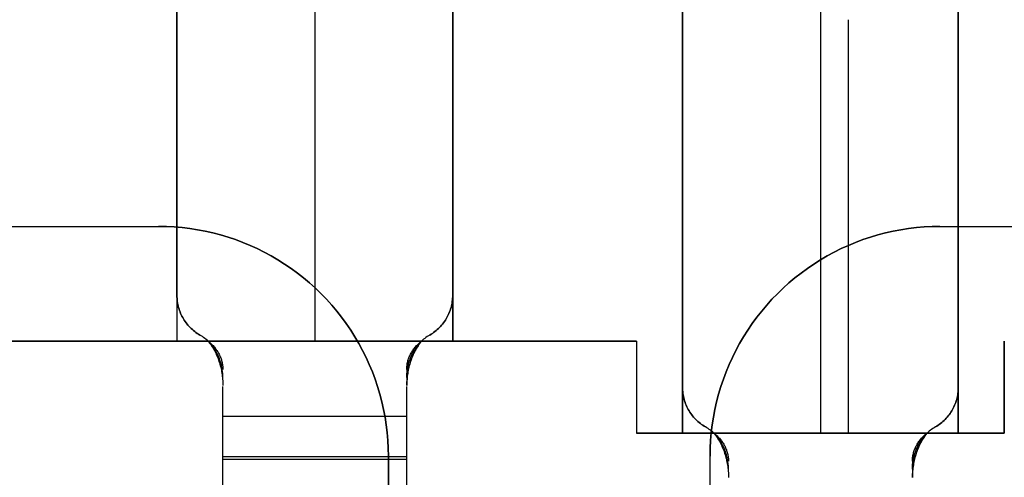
# Model space of a CAD drawing. Header units: millimetres. Extents: x -88 to 88, y -12 to 103.
# Tile 181 of 256: x -43.693 to -41.551, y 8.739 to 9.735. Entities that reach past the tile are written whole.
import ezdxf

# ---------------------------------------------------------------- set-up
doc = ezdxf.new("R2010")
doc.units = ezdxf.units.MM
doc.layers.add('Default', color=7, linetype='Continuous', true_color=0x000000)

msp = doc.modelspace()

# ---------------------------------------------------------------- linework, layer by layer
at = {"layer": 'Default', "color": 254, "true_color": 0xcad1ee}
for points in [[(-43.3512, 9.1352), (-43.3512, 11.2352)], [(-43.3512, 9.1352), (-43.3512, 11.2352)], [(-43.3512, 9.1352), (-43.3512, 11.2352)], [(-43.3512, 11.2352), (-43.3512, 9.0352)], [(-43.3512, 11.2352), (-43.3512, 9.0352)], [(-43.3512, 11.2352), (-43.3512, 9.0352)], [(-43.0512, 11.2352), (-43.0512, 9.0352)], [(-43.0512, 11.2352), (-43.0512, 9.0352)], [(-42.7512, 11.2352), (-42.7512, 9.1352)], [(-42.7512, 11.2352), (-42.7512, 9.1352)], [(-42.7512, 9.1352), (-42.7512, 11.2352)], [(-42.7512, 11.2352), (-42.7512, 9.0352)], [(-42.7512, 9.0352), (-42.7512, 11.2352)], [(-42.7512, 11.2352), (-42.7512, 9.0352)], [(-42.2512, 8.9352), (-42.2512, 11.0352)], [(-42.2512, 8.9352), (-42.2512, 11.0352)], [(-42.2512, 8.9352), (-42.2512, 11.0352)], [(-42.2512, 8.8352), (-42.2512, 11.0352)], [(-42.2512, 11.0352), (-42.2512, 8.8352)], [(-42.2512, 11.0352), (-42.2512, 8.8352)], [(-41.9512, 11.0352), (-41.9512, 8.8352)], [(-41.9512, 11.0352), (-41.9512, 8.8352)], [(-41.6512, 11.0352), (-41.6512, 8.9352)], [(-41.6512, 11.0352), (-41.6512, 8.9352)], [(-41.6512, 8.9352), (-41.6512, 11.0352)], [(-41.6512, 11.0352), (-41.6512, 8.8352)], [(-41.6512, 8.8352), (-41.6512, 11.0352)], [(-41.6512, 11.0352), (-41.6512, 8.8352)], [(-43.0512, 9.9352), (-43.0512, 9.0352)], [(-43.0512, 9.9352), (-43.0512, 9.0352)], [(-41.9512, 9.7352), (-41.9512, 8.8352)], [(-41.9512, 9.7352), (-41.9512, 8.8352)], [(-41.8912, 9.7352), (-41.8912, 8.8352)], [(-46.0912, 9.2852), (-43.3912, 9.2852)], [(-46.0912, 9.2852), (-43.3912, 9.2852)], [(-46.0912, 9.2852), (-43.3912, 9.2852)], [(-43.3912, 9.2852), (-43.3741, 9.2849), (-43.3571, 9.284), (-43.34, 9.2826), (-43.3231, 9.2805), (-43.3062, 9.2779), (-43.2894, 9.2747), (-43.2728, 9.271), (-43.2563, 9.2666), (-43.2399, 9.2618), (-43.2237, 9.2563), (-43.2078, 9.2503), (-43.192, 9.2438), (-43.1764, 9.2367), (-43.1611, 9.2291), (-43.1461, 9.221), (-43.1314, 9.2124), (-43.117, 9.2033), (-43.1028, 9.1937), (-43.0891, 9.1836), (-43.0756, 9.173), (-43.0626, 9.162), (-43.0499, 9.1506), (-43.0376, 9.1387), (-43.0258, 9.1265), (-43.0143, 9.1138), (-43.0033, 9.1007), (-42.9928, 9.0873), (-42.9827, 9.0735), (-42.9731, 9.0594), (-42.964, 9.045), (-42.9553, 9.0302), (-42.9472, 9.0152), (-42.9396, 8.9999), (-42.9326, 8.9844), (-42.926, 8.9686), (-42.92, 8.9526), (-42.9146, 8.9364), (-42.9097, 8.9201), (-42.9054, 8.9036), (-42.9016, 8.8869), (-42.8984, 8.8701), (-42.8958, 8.8533), (-42.8938, 8.8363), (-42.8923, 8.8193), (-42.8915, 8.8023), (-42.8912, 8.7852)], [(-43.3912, 9.2852), (-43.3741, 9.2849), (-43.3571, 9.284), (-43.34, 9.2826), (-43.3231, 9.2805), (-43.3062, 9.2779), (-43.2894, 9.2747), (-43.2728, 9.271), (-43.2563, 9.2666), (-43.2399, 9.2618), (-43.2237, 9.2563), (-43.2078, 9.2503), (-43.192, 9.2438), (-43.1764, 9.2367), (-43.1611, 9.2291), (-43.1461, 9.221), (-43.1314, 9.2124), (-43.117, 9.2033), (-43.1028, 9.1937), (-43.0891, 9.1836), (-43.0756, 9.173), (-43.0626, 9.162), (-43.0499, 9.1506), (-43.0376, 9.1387), (-43.0258, 9.1265), (-43.0143, 9.1138), (-43.0033, 9.1007), (-42.9928, 9.0873), (-42.9827, 9.0735), (-42.9731, 9.0594), (-42.964, 9.045), (-42.9553, 9.0302), (-42.9472, 9.0152), (-42.9396, 8.9999), (-42.9326, 8.9844), (-42.926, 8.9686), (-42.92, 8.9526), (-42.9146, 8.9364), (-42.9097, 8.9201), (-42.9054, 8.9036), (-42.9016, 8.8869), (-42.8984, 8.8701), (-42.8958, 8.8533), (-42.8938, 8.8363), (-42.8923, 8.8193), (-42.8915, 8.8023), (-42.8912, 8.7852)], [(-42.8912, 8.7852), (-42.8915, 8.8023), (-42.8923, 8.8193), (-42.8938, 8.8363), (-42.8958, 8.8533), (-42.8984, 8.8701), (-42.9016, 8.8869), (-42.9054, 8.9036), (-42.9097, 8.9201), (-42.9146, 8.9364), (-42.92, 8.9526), (-42.926, 8.9686), (-42.9326, 8.9844), (-42.9396, 8.9999), (-42.9472, 9.0152), (-42.9553, 9.0302), (-42.964, 9.045), (-42.9731, 9.0594), (-42.9827, 9.0735), (-42.9928, 9.0873), (-43.0033, 9.1007), (-43.0143, 9.1138), (-43.0258, 9.1265), (-43.0376, 9.1387), (-43.0499, 9.1506), (-43.0626, 9.162), (-43.0756, 9.173), (-43.0891, 9.1836), (-43.1028, 9.1937), (-43.117, 9.2033), (-43.1314, 9.2124), (-43.1461, 9.221), (-43.1611, 9.2291), (-43.1764, 9.2367), (-43.192, 9.2438), (-43.2078, 9.2503), (-43.2237, 9.2563), (-43.2399, 9.2618), (-43.2563, 9.2666), (-43.2728, 9.271), (-43.2894, 9.2747), (-43.3062, 9.2779), (-43.3231, 9.2805), (-43.34, 9.2826), (-43.3571, 9.284), (-43.3741, 9.2849), (-43.3912, 9.2852)], [(-42.1912, 8.7852), (-42.1909, 8.8023), (-42.19, 8.8193), (-42.1886, 8.8363), (-42.1865, 8.8533), (-42.1839, 8.8701), (-42.1807, 8.8869), (-42.177, 8.9036), (-42.1726, 8.9201), (-42.1677, 8.9364), (-42.1623, 8.9526), (-42.1563, 8.9686), (-42.1498, 8.9844), (-42.1427, 8.9999), (-42.1351, 9.0152), (-42.127, 9.0302), (-42.1184, 9.045), (-42.1093, 9.0594), (-42.0997, 9.0735), (-42.0896, 9.0873), (-42.079, 9.1007), (-42.068, 9.1138), (-42.0566, 9.1265), (-42.0447, 9.1387), (-42.0325, 9.1506), (-42.0198, 9.162), (-42.0067, 9.173), (-41.9933, 9.1836), (-41.9795, 9.1937), (-41.9654, 9.2033), (-41.951, 9.2124), (-41.9362, 9.221), (-41.9212, 9.2291), (-41.9059, 9.2367), (-41.8904, 9.2438), (-41.8746, 9.2503), (-41.8586, 9.2563), (-41.8424, 9.2618), (-41.8261, 9.2666), (-41.8096, 9.271), (-41.7929, 9.2747), (-41.7761, 9.2779), (-41.7593, 9.2805), (-41.7423, 9.2826), (-41.7253, 9.284), (-41.7082, 9.2849), (-41.6912, 9.2852)], [(-42.1912, 8.7852), (-42.1909, 8.8023), (-42.19, 8.8193), (-42.1886, 8.8363), (-42.1865, 8.8533), (-42.1839, 8.8701), (-42.1807, 8.8869), (-42.177, 8.9036), (-42.1726, 8.9201), (-42.1677, 8.9364), (-42.1623, 8.9526), (-42.1563, 8.9686), (-42.1498, 8.9844), (-42.1427, 8.9999), (-42.1351, 9.0152), (-42.127, 9.0302), (-42.1184, 9.045), (-42.1093, 9.0594), (-42.0997, 9.0735), (-42.0896, 9.0873), (-42.079, 9.1007), (-42.068, 9.1138), (-42.0566, 9.1265), (-42.0447, 9.1387), (-42.0325, 9.1506), (-42.0198, 9.162), (-42.0067, 9.173), (-41.9933, 9.1836), (-41.9795, 9.1937), (-41.9654, 9.2033), (-41.951, 9.2124), (-41.9362, 9.221), (-41.9212, 9.2291), (-41.9059, 9.2367), (-41.8904, 9.2438), (-41.8746, 9.2503), (-41.8586, 9.2563), (-41.8424, 9.2618), (-41.8261, 9.2666), (-41.8096, 9.271), (-41.7929, 9.2747), (-41.7761, 9.2779), (-41.7593, 9.2805), (-41.7423, 9.2826), (-41.7253, 9.284), (-41.7082, 9.2849), (-41.6912, 9.2852)], [(-41.6912, 9.2852), (-41.7082, 9.2849), (-41.7253, 9.284), (-41.7423, 9.2826), (-41.7593, 9.2805), (-41.7761, 9.2779), (-41.7929, 9.2747), (-41.8096, 9.271), (-41.8261, 9.2666), (-41.8424, 9.2618), (-41.8586, 9.2563), (-41.8746, 9.2503), (-41.8904, 9.2438), (-41.9059, 9.2367), (-41.9212, 9.2291), (-41.9362, 9.221), (-41.951, 9.2124), (-41.9654, 9.2033), (-41.9795, 9.1937), (-41.9933, 9.1836), (-42.0067, 9.173), (-42.0198, 9.162), (-42.0325, 9.1506), (-42.0447, 9.1387), (-42.0566, 9.1265), (-42.068, 9.1138), (-42.079, 9.1007), (-42.0896, 9.0873), (-42.0997, 9.0735), (-42.1093, 9.0594), (-42.1184, 9.045), (-42.127, 9.0302), (-42.1351, 9.0152), (-42.1427, 8.9999), (-42.1498, 8.9844), (-42.1563, 8.9686), (-42.1623, 8.9526), (-42.1677, 8.9364), (-42.1726, 8.9201), (-42.177, 8.9036), (-42.1807, 8.8869), (-42.1839, 8.8701), (-42.1865, 8.8533), (-42.1886, 8.8363), (-42.19, 8.8193), (-42.1909, 8.8023), (-42.1912, 8.7852)], [(-41.6912, 9.2852), (-38.9912, 9.2852)], [(-41.6912, 9.2852), (-38.9912, 9.2852)], [(-41.6912, 9.2852), (-38.9912, 9.2852)], [(-43.3012, 9.0486), (-43.3041, 9.0503), (-43.3069, 9.0522), (-43.3097, 9.0541), (-43.3124, 9.0561), (-43.315, 9.0582), (-43.3176, 9.0604), (-43.3201, 9.0627), (-43.3225, 9.0651), (-43.3248, 9.0675), (-43.3271, 9.0701), (-43.3292, 9.0726), (-43.3313, 9.0753), (-43.3333, 9.0781), (-43.3351, 9.0809), (-43.3369, 9.0837), (-43.3386, 9.0867), (-43.3402, 9.0896), (-43.3417, 9.0927), (-43.3431, 9.0958), (-43.3444, 9.0989), (-43.3455, 9.102), (-43.3466, 9.1053), (-43.3475, 9.1085), (-43.3484, 9.1118), (-43.3491, 9.1151), (-43.3498, 9.1184), (-43.3503, 9.1217), (-43.3507, 9.1251), (-43.3509, 9.1284), (-43.3511, 9.1318), (-43.3512, 9.1352)], [(-43.3012, 9.0486), (-43.3041, 9.0503), (-43.3069, 9.0522), (-43.3097, 9.0541), (-43.3124, 9.0561), (-43.315, 9.0582), (-43.3176, 9.0604), (-43.3201, 9.0627), (-43.3225, 9.0651), (-43.3248, 9.0675), (-43.3271, 9.0701), (-43.3292, 9.0726), (-43.3313, 9.0753), (-43.3333, 9.0781), (-43.3351, 9.0809), (-43.3369, 9.0837), (-43.3386, 9.0867), (-43.3402, 9.0896), (-43.3417, 9.0927), (-43.3431, 9.0958), (-43.3444, 9.0989), (-43.3455, 9.102), (-43.3466, 9.1053), (-43.3475, 9.1085), (-43.3484, 9.1118), (-43.3491, 9.1151), (-43.3498, 9.1184), (-43.3503, 9.1217), (-43.3507, 9.1251), (-43.3509, 9.1284), (-43.3511, 9.1318), (-43.3512, 9.1352)], [(-43.3512, 9.1352), (-43.3511, 9.1318), (-43.3509, 9.1284), (-43.3507, 9.1251), (-43.3503, 9.1217), (-43.3498, 9.1184), (-43.3491, 9.1151), (-43.3484, 9.1118), (-43.3475, 9.1085), (-43.3466, 9.1053), (-43.3455, 9.102), (-43.3444, 9.0989), (-43.3431, 9.0958), (-43.3417, 9.0927), (-43.3402, 9.0896), (-43.3386, 9.0867), (-43.3369, 9.0837), (-43.3351, 9.0809), (-43.3333, 9.0781), (-43.3313, 9.0753), (-43.3292, 9.0726), (-43.3271, 9.0701), (-43.3248, 9.0675), (-43.3225, 9.0651), (-43.3201, 9.0627), (-43.3176, 9.0604), (-43.315, 9.0582), (-43.3124, 9.0561), (-43.3097, 9.0541), (-43.3069, 9.0522), (-43.3041, 9.0503), (-43.3012, 9.0486)], [(-42.7512, 9.1352), (-42.7512, 9.1318), (-42.7514, 9.1284), (-42.7517, 9.1251), (-42.7521, 9.1217), (-42.7526, 9.1184), (-42.7532, 9.1151), (-42.754, 9.1118), (-42.7548, 9.1085), (-42.7558, 9.1053), (-42.7568, 9.102), (-42.758, 9.0989), (-42.7593, 9.0958), (-42.7607, 9.0927), (-42.7622, 9.0896), (-42.7637, 9.0867), (-42.7654, 9.0837), (-42.7672, 9.0809), (-42.7691, 9.0781), (-42.7711, 9.0753), (-42.7731, 9.0726), (-42.7753, 9.0701), (-42.7775, 9.0675), (-42.7799, 9.0651), (-42.7823, 9.0627), (-42.7848, 9.0604), (-42.7873, 9.0582), (-42.79, 9.0561), (-42.7927, 9.0541), (-42.7954, 9.0522), (-42.7983, 9.0503), (-42.8012, 9.0486)], [(-42.7512, 9.1352), (-42.7512, 9.1318), (-42.7514, 9.1284), (-42.7517, 9.1251), (-42.7521, 9.1217), (-42.7526, 9.1184), (-42.7532, 9.1151), (-42.754, 9.1118), (-42.7548, 9.1085), (-42.7558, 9.1053), (-42.7568, 9.102), (-42.758, 9.0989), (-42.7593, 9.0958), (-42.7607, 9.0927), (-42.7622, 9.0896), (-42.7637, 9.0867), (-42.7654, 9.0837), (-42.7672, 9.0809), (-42.7691, 9.0781), (-42.7711, 9.0753), (-42.7731, 9.0726), (-42.7753, 9.0701), (-42.7775, 9.0675), (-42.7799, 9.0651), (-42.7823, 9.0627), (-42.7848, 9.0604), (-42.7873, 9.0582), (-42.79, 9.0561), (-42.7927, 9.0541), (-42.7954, 9.0522), (-42.7983, 9.0503), (-42.8012, 9.0486)], [(-42.8012, 9.0486), (-42.7983, 9.0503), (-42.7954, 9.0522), (-42.7927, 9.0541), (-42.79, 9.0561), (-42.7873, 9.0582), (-42.7848, 9.0604), (-42.7823, 9.0627), (-42.7799, 9.0651), (-42.7775, 9.0675), (-42.7753, 9.0701), (-42.7731, 9.0726), (-42.7711, 9.0753), (-42.7691, 9.0781), (-42.7672, 9.0809), (-42.7654, 9.0837), (-42.7637, 9.0867), (-42.7622, 9.0896), (-42.7607, 9.0927), (-42.7593, 9.0958), (-42.758, 9.0989), (-42.7568, 9.102), (-42.7558, 9.1053), (-42.7548, 9.1085), (-42.754, 9.1118), (-42.7532, 9.1151), (-42.7526, 9.1184), (-42.7521, 9.1217), (-42.7517, 9.1251), (-42.7514, 9.1284), (-42.7512, 9.1318), (-42.7512, 9.1352)], [(-43.2831, 9.0352), (-43.2854, 9.0373), (-43.2879, 9.0394), (-43.2904, 9.0414), (-43.293, 9.0433), (-43.2957, 9.0452), (-43.2984, 9.0469), (-43.3012, 9.0486)], [(-43.2831, 9.0352), (-43.2854, 9.0373), (-43.2879, 9.0394), (-43.2904, 9.0414), (-43.293, 9.0433), (-43.2957, 9.0452), (-43.2984, 9.0469), (-43.3012, 9.0486)], [(-43.2831, 9.0352), (-43.2854, 9.0373), (-43.2879, 9.0394), (-43.2904, 9.0414), (-43.293, 9.0433), (-43.2957, 9.0452), (-43.2984, 9.0469), (-43.3012, 9.0486)], [(-42.8012, 9.0486), (-42.8039, 9.0469), (-42.8067, 9.0452), (-42.8093, 9.0433), (-42.8119, 9.0414), (-42.8144, 9.0394), (-42.8169, 9.0373), (-42.8193, 9.0352)], [(-42.8012, 9.0486), (-42.8039, 9.0469), (-42.8067, 9.0452), (-42.8093, 9.0433), (-42.8119, 9.0414), (-42.8144, 9.0394), (-42.8169, 9.0373), (-42.8193, 9.0352)], [(-42.8012, 9.0486), (-42.8039, 9.0469), (-42.8067, 9.0452), (-42.8093, 9.0433), (-42.8119, 9.0414), (-42.8144, 9.0394), (-42.8169, 9.0373), (-42.8193, 9.0352)], [(-43.7512, 9.0352), (-42.3512, 9.0352)], [(-43.7512, 9.0352), (-42.3512, 9.0352)], [(-43.3512, 9.0352), (-43.7512, 9.0352)], [(-43.3512, 9.0352), (-42.7512, 9.0352)], [(-42.7512, 9.0352), (-43.3512, 9.0352)], [(-42.8193, 9.0352), (-43.2831, 9.0352)], [(-42.8193, 9.0352), (-43.2831, 9.0352)], [(-42.3512, 9.0352), (-42.7512, 9.0352)], [(-42.3512, 9.0352), (-42.3512, 8.8352)], [(-42.3512, 9.0352), (-42.3512, 8.8352)], [(-42.3512, 9.0352), (-42.3512, 8.8352)], [(-41.5512, 8.8352), (-41.5512, 9.0352)], [(-41.5512, 8.8352), (-41.5512, 9.0352)], [(-41.5512, 9.0352), (-41.5512, 8.8352)], [(-43.2512, 8.4246), (-43.2512, 8.9363)], [(-42.8512, 8.4246), (-42.8512, 8.9363)], [(-42.2012, 8.8486), (-42.2041, 8.8503), (-42.2069, 8.8522), (-42.2097, 8.8541), (-42.2124, 8.8561), (-42.215, 8.8582), (-42.2176, 8.8604), (-42.2201, 8.8627), (-42.2225, 8.8651), (-42.2248, 8.8675), (-42.2271, 8.8701), (-42.2292, 8.8726), (-42.2313, 8.8753), (-42.2333, 8.8781), (-42.2351, 8.8809), (-42.2369, 8.8837), (-42.2386, 8.8867), (-42.2402, 8.8896), (-42.2417, 8.8927), (-42.2431, 8.8958), (-42.2444, 8.8989), (-42.2455, 8.902), (-42.2466, 8.9053), (-42.2475, 8.9085), (-42.2484, 8.9118), (-42.2491, 8.9151), (-42.2498, 8.9184), (-42.2503, 8.9217), (-42.2507, 8.9251), (-42.2509, 8.9284), (-42.2511, 8.9318), (-42.2512, 8.9352)], [(-42.2012, 8.8486), (-42.2041, 8.8503), (-42.2069, 8.8522), (-42.2097, 8.8541), (-42.2124, 8.8561), (-42.215, 8.8582), (-42.2176, 8.8604), (-42.2201, 8.8627), (-42.2225, 8.8651), (-42.2248, 8.8675), (-42.2271, 8.8701), (-42.2292, 8.8726), (-42.2313, 8.8753), (-42.2333, 8.8781), (-42.2351, 8.8809), (-42.2369, 8.8837), (-42.2386, 8.8867), (-42.2402, 8.8896), (-42.2417, 8.8927), (-42.2431, 8.8958), (-42.2444, 8.8989), (-42.2455, 8.902), (-42.2466, 8.9053), (-42.2475, 8.9085), (-42.2484, 8.9118), (-42.2491, 8.9151), (-42.2498, 8.9184), (-42.2503, 8.9217), (-42.2507, 8.9251), (-42.2509, 8.9284), (-42.2511, 8.9318), (-42.2512, 8.9352)], [(-42.2512, 8.9352), (-42.2511, 8.9318), (-42.2509, 8.9284), (-42.2507, 8.9251), (-42.2503, 8.9217), (-42.2498, 8.9184), (-42.2491, 8.9151), (-42.2484, 8.9118), (-42.2475, 8.9085), (-42.2466, 8.9053), (-42.2455, 8.902), (-42.2444, 8.8989), (-42.2431, 8.8958), (-42.2417, 8.8927), (-42.2402, 8.8896), (-42.2386, 8.8867), (-42.2369, 8.8837), (-42.2351, 8.8809), (-42.2333, 8.8781), (-42.2313, 8.8753), (-42.2292, 8.8726), (-42.2271, 8.8701), (-42.2248, 8.8675), (-42.2225, 8.8651), (-42.2201, 8.8627), (-42.2176, 8.8604), (-42.215, 8.8582), (-42.2124, 8.8561), (-42.2097, 8.8541), (-42.2069, 8.8522), (-42.2041, 8.8503), (-42.2012, 8.8486)], [(-41.6512, 8.9352), (-41.6512, 8.9318), (-41.6514, 8.9284), (-41.6517, 8.9251), (-41.6521, 8.9217), (-41.6526, 8.9184), (-41.6532, 8.9151), (-41.654, 8.9118), (-41.6548, 8.9085), (-41.6558, 8.9053), (-41.6568, 8.902), (-41.658, 8.8989), (-41.6593, 8.8958), (-41.6607, 8.8927), (-41.6622, 8.8896), (-41.6637, 8.8867), (-41.6654, 8.8837), (-41.6672, 8.8809), (-41.6691, 8.8781), (-41.6711, 8.8753), (-41.6731, 8.8726), (-41.6753, 8.8701), (-41.6775, 8.8675), (-41.6799, 8.8651), (-41.6823, 8.8627), (-41.6848, 8.8604), (-41.6873, 8.8582), (-41.69, 8.8561), (-41.6927, 8.8541), (-41.6954, 8.8522), (-41.6983, 8.8503), (-41.7012, 8.8486)], [(-41.6512, 8.9352), (-41.6512, 8.9318), (-41.6514, 8.9284), (-41.6517, 8.9251), (-41.6521, 8.9217), (-41.6526, 8.9184), (-41.6532, 8.9151), (-41.654, 8.9118), (-41.6548, 8.9085), (-41.6558, 8.9053), (-41.6568, 8.902), (-41.658, 8.8989), (-41.6593, 8.8958), (-41.6607, 8.8927), (-41.6622, 8.8896), (-41.6637, 8.8867), (-41.6654, 8.8837), (-41.6672, 8.8809), (-41.6691, 8.8781), (-41.6711, 8.8753), (-41.6731, 8.8726), (-41.6753, 8.8701), (-41.6775, 8.8675), (-41.6799, 8.8651), (-41.6823, 8.8627), (-41.6848, 8.8604), (-41.6873, 8.8582), (-41.69, 8.8561), (-41.6927, 8.8541), (-41.6954, 8.8522), (-41.6983, 8.8503), (-41.7012, 8.8486)], [(-41.7012, 8.8486), (-41.6983, 8.8503), (-41.6954, 8.8522), (-41.6927, 8.8541), (-41.69, 8.8561), (-41.6873, 8.8582), (-41.6848, 8.8604), (-41.6823, 8.8627), (-41.6799, 8.8651), (-41.6775, 8.8675), (-41.6753, 8.8701), (-41.6731, 8.8726), (-41.6711, 8.8753), (-41.6691, 8.8781), (-41.6672, 8.8809), (-41.6654, 8.8837), (-41.6637, 8.8867), (-41.6622, 8.8896), (-41.6607, 8.8927), (-41.6593, 8.8958), (-41.658, 8.8989), (-41.6568, 8.902), (-41.6558, 8.9053), (-41.6548, 8.9085), (-41.654, 8.9118), (-41.6532, 8.9151), (-41.6526, 8.9184), (-41.6521, 8.9217), (-41.6517, 8.9251), (-41.6514, 8.9284), (-41.6512, 8.9318), (-41.6512, 8.9352)], [(-43.2512, 8.8719), (-42.8512, 8.8719)], [(-42.1831, 8.8352), (-42.1854, 8.8373), (-42.1879, 8.8394), (-42.1904, 8.8414), (-42.193, 8.8433), (-42.1957, 8.8452), (-42.1984, 8.8469), (-42.2012, 8.8486)], [(-42.1831, 8.8352), (-42.1854, 8.8373), (-42.1879, 8.8394), (-42.1904, 8.8414), (-42.193, 8.8433), (-42.1957, 8.8452), (-42.1984, 8.8469), (-42.2012, 8.8486)], [(-42.1831, 8.8352), (-42.1854, 8.8373), (-42.1879, 8.8394), (-42.1904, 8.8414), (-42.193, 8.8433), (-42.1957, 8.8452), (-42.1984, 8.8469), (-42.2012, 8.8486)], [(-41.7012, 8.8486), (-41.7039, 8.8469), (-41.7067, 8.8452), (-41.7093, 8.8433), (-41.7119, 8.8414), (-41.7144, 8.8394), (-41.7169, 8.8373), (-41.7193, 8.8352)], [(-41.7012, 8.8486), (-41.7039, 8.8469), (-41.7067, 8.8452), (-41.7093, 8.8433), (-41.7119, 8.8414), (-41.7144, 8.8394), (-41.7169, 8.8373), (-41.7193, 8.8352)], [(-41.7012, 8.8486), (-41.7039, 8.8469), (-41.7067, 8.8452), (-41.7093, 8.8433), (-41.7119, 8.8414), (-41.7144, 8.8394), (-41.7169, 8.8373), (-41.7193, 8.8352)], [(-42.3512, 8.8352), (-41.5512, 8.8352)], [(-42.3512, 8.8352), (-41.5512, 8.8352)], [(-42.2512, 8.8352), (-42.3512, 8.8352)], [(-42.2512, 8.8352), (-41.6512, 8.8352)], [(-41.6512, 8.8352), (-42.2512, 8.8352)], [(-41.7193, 8.8352), (-42.1831, 8.8352)], [(-41.7193, 8.8352), (-42.1831, 8.8352)], [(-41.5512, 8.8352), (-41.6512, 8.8352)], [(-42.8512, 8.7834), (-43.2512, 8.7834)], [(-42.8912, 8.7852), (-42.8912, 7.2852)], [(-42.8912, 8.7852), (-42.8912, 7.2852)], [(-42.8912, 7.2852), (-42.8912, 8.7852)], [(-42.1912, 7.2852), (-42.1912, 8.7852)], [(-42.1912, 7.2852), (-42.1912, 8.7852)], [(-42.1912, 7.2852), (-42.1912, 8.7852)], [(-43.2512, 8.7787), (-42.8512, 8.7787)]]:
    msp.add_lwpolyline(points, dxfattribs=at)
at = {"layer": 'Default', "color": 254, "true_color": 0xcad1ee, "extrusion": (1, 0, 0)}
for points in [[(9.2852, -3.27), (9.2852, -3.07)], [(9.2852, -3.27), (9.2852, -3.07)], [(9.2852, -3.07), (9.2852, -3.27)], [(9.1352, -4.485), (9.1352, -4.685)], [(9.1352, -4.485), (9.1352, -4.685)], [(9.1352, -4.685), (9.1352, -4.485)], [(9.0486, -4.685), (9.0486, -4.485)], [(9.0486, -4.485), (9.0486, -4.685)], [(9.0352, -4.685), (9.0352, -4.485)], [(9.0352, -4.685), (9.0352, -4.485)], [(8.8719, -4.7254), (8.8827, -4.7199), (8.8937, -4.7148), (8.9049, -4.7101), (8.9162, -4.7058), (8.9277, -4.7019), (8.9393, -4.6984), (8.9511, -4.6952), (8.9629, -4.6925), (8.9748, -4.6902), (8.9868, -4.6884), (8.9988, -4.6869), (9.0109, -4.6858), (9.0231, -4.6852), (9.0352, -4.685)], [(8.7787, -4.5484), (8.7957, -4.5398), (8.813, -4.5318), (8.8306, -4.5244), (8.8484, -4.5177), (8.8664, -4.5115), (8.8846, -4.506), (8.9031, -4.5011), (8.9216, -4.4968), (8.9404, -4.4932), (8.9592, -4.4903), (8.9781, -4.488), (8.9971, -4.4863), (9.0161, -4.4853), (9.0352, -4.485)], [(9.0352, -4.27), (9.0352, -4.485)], [(9.0352, -4.685), (9.0352, -4.9)], [(9.0352, -4.685), (9.0352, -4.485)], [(9.0352, -4.485), (9.0352, -4.685)], [(9.0352, -4.9), (9.0352, -4.27)], [(8.9389, -4.4935), (8.9739, -4.6904)], [(8.9739, -4.6904), (8.9389, -4.4935)], [(8.9352, -4.9), (8.9352, -4.27)], [(8.9352, -4.685), (8.9352, -4.485)], [(8.9352, -4.685), (8.9352, -4.485)], [(8.9352, -4.685), (8.9352, -4.485)], [(8.9352, -4.9), (8.9352, -4.27)], [(8.8719, -4.7254), (8.6949, -4.8186)], [(8.6949, -4.8186), (8.8719, -4.7254)], [(8.6949, -4.8186), (8.8719, -4.7254)], [(8.8486, -4.685), (8.8486, -4.485)], [(8.8486, -4.485), (8.8486, -4.685)], [(8.8352, -4.9), (8.8352, -4.27)], [(8.8352, -4.685), (8.8352, -4.485)], [(8.8352, -4.685), (8.8352, -4.485)], [(8.6719, -4.7254), (8.6827, -4.7199), (8.6937, -4.7148), (8.7049, -4.7101), (8.7162, -4.7058), (8.7277, -4.7019), (8.7393, -4.6984), (8.7511, -4.6952), (8.7629, -4.6925), (8.7748, -4.6902), (8.7868, -4.6884), (8.7988, -4.6869), (8.8109, -4.6858), (8.8231, -4.6852), (8.8352, -4.685)], [(8.5787, -4.5484), (8.5957, -4.5398), (8.613, -4.5318), (8.6306, -4.5244), (8.6484, -4.5177), (8.6664, -4.5115), (8.6846, -4.506), (8.7031, -4.5011), (8.7216, -4.4968), (8.7404, -4.4932), (8.7592, -4.4903), (8.7781, -4.488), (8.7971, -4.4863), (8.8161, -4.4853), (8.8352, -4.485)], [(8.8352, -4.27), (8.8352, -4.485)], [(8.8352, -4.685), (8.8352, -4.9)], [(8.8352, -4.685), (8.8352, -4.485)], [(8.8352, -4.485), (8.8352, -4.685)], [(8.8352, -4.9), (8.8352, -4.27)], [(8.7852, -3.07), (8.7852, -3.27)], [(8.7852, -3.07), (8.7852, -3.27)], [(8.7852, -3.27), (8.7852, -3.07)], [(8.6017, -4.6416), (8.7787, -4.5484)], [(8.6017, -4.6416), (8.7787, -4.5484)], [(8.7787, -4.5484), (8.6017, -4.6416)], [(8.7389, -4.4935), (8.7739, -4.6904)], [(8.7739, -4.6904), (8.7389, -4.4935)]]:
    msp.add_lwpolyline(points, dxfattribs=at)
at = {"layer": 'Default', "color": 254, "true_color": 0xcad1ee, "extrusion": (1, -6.79515e-06, 8.48308e-05)}
for points in [[(8.9909, -4.4832), (9.0069, -4.6823)], [(8.7909, -4.4833), (8.8069, -4.6823)]]:
    msp.add_lwpolyline(points, dxfattribs=at)
at = {"layer": 'Default', "color": 254, "true_color": 0xcad1ee, "extrusion": (1, 6.79515e-06, -8.48308e-05)}
for points in [[(8.9915, -4.4901), (9.0075, -4.6898)], [(8.7915, -4.49), (8.8075, -4.6897)]]:
    msp.add_lwpolyline(points, dxfattribs=at)
at = {"layer": 'Default', "color": 254, "true_color": 0xcad1ee, "extrusion": (1, 2.48291e-13, -9.27567e-13)}
msp.add_lwpolyline([(8.9739, -4.6904), (8.9621, -4.6927), (8.9504, -4.6954), (8.9387, -4.6985), (8.9272, -4.702), (8.9158, -4.7059), (8.9046, -4.7102), (8.8935, -4.7149), (8.8826, -4.72), (8.8719, -4.7254)], dxfattribs=at)
at = {"layer": 'Default', "color": 254, "true_color": 0xcad1ee, "extrusion": (1, -3.72853e-13, 4.78371e-13)}
msp.add_lwpolyline([(8.8719, -4.7254), (8.8826, -4.72), (8.8935, -4.7149), (8.9046, -4.7102), (8.9158, -4.7059), (8.9272, -4.702), (8.9387, -4.6985), (8.9504, -4.6954), (8.9621, -4.6927), (8.9739, -4.6904)], dxfattribs=at)
at = {"layer": 'Default', "color": 254, "true_color": 0xcad1ee, "extrusion": (1, 5.53604e-13, -1.48583e-12)}
msp.add_lwpolyline([(8.9389, -4.4935), (8.9204, -4.4971), (8.902, -4.5014), (8.8837, -4.5062), (8.8656, -4.5118), (8.8478, -4.5179), (8.8301, -4.5246), (8.8127, -4.532), (8.7955, -4.5399), (8.7787, -4.5484)], dxfattribs=at)
at = {"layer": 'Default', "color": 254, "true_color": 0xcad1ee, "extrusion": (1, -2.37448e-13, 5.6342e-13)}
msp.add_lwpolyline([(8.9389, -4.4935), (8.9204, -4.4971), (8.902, -4.5014), (8.8837, -4.5062), (8.8656, -4.5118), (8.8478, -4.5179), (8.8301, -4.5246), (8.8127, -4.532), (8.7955, -4.5399), (8.7787, -4.5484)], dxfattribs=at)
at = {"layer": 'Default', "color": 254, "true_color": 0xcad1ee, "extrusion": (1, -5.59875e-13, 1.02402e-12)}
msp.add_lwpolyline([(8.7739, -4.6904), (8.7621, -4.6927), (8.7504, -4.6954), (8.7387, -4.6985), (8.7272, -4.702), (8.7158, -4.7059), (8.7046, -4.7102), (8.6935, -4.7149), (8.6826, -4.72), (8.6719, -4.7254)], dxfattribs=at)
at = {"layer": 'Default', "color": 254, "true_color": 0xcad1ee, "extrusion": (1, -5.58864e-13, 1.63054e-12)}
msp.add_lwpolyline([(8.6719, -4.7254), (8.6826, -4.72), (8.6935, -4.7149), (8.7046, -4.7102), (8.7158, -4.7059), (8.7272, -4.702), (8.7387, -4.6985), (8.7504, -4.6954), (8.7621, -4.6927), (8.7739, -4.6904)], dxfattribs=at)
at = {"layer": 'Default', "color": 254, "true_color": 0xcad1ee, "extrusion": (1, -9.09454e-13, 2.52406e-12)}
msp.add_lwpolyline([(8.7389, -4.4935), (8.7204, -4.4971), (8.702, -4.5014), (8.6837, -4.5062), (8.6656, -4.5118), (8.6478, -4.5179), (8.6301, -4.5246), (8.6127, -4.532), (8.5955, -4.5399), (8.5787, -4.5484)], dxfattribs=at)
at = {"layer": 'Default', "color": 254, "true_color": 0xcad1ee}
for points in [[(-43.2831, 9.0352, -4.685), (-43.2812, 9.0337, -4.685), (-43.2794, 9.0321, -4.685), (-43.2776, 9.0306, -4.685), (-43.2759, 9.0289, -4.685), (-43.2742, 9.0273, -4.685), (-43.2726, 9.0256, -4.6851), (-43.2711, 9.0239, -4.6851), (-43.2695, 9.0221, -4.6851), (-43.2681, 9.0204, -4.6852), (-43.2667, 9.0186, -4.6853), (-43.2654, 9.0167, -4.6853), (-43.2641, 9.0149, -4.6854), (-43.2629, 9.013, -4.6855), (-43.2617, 9.0111, -4.6856), (-43.2606, 9.0091, -4.6858), (-43.2595, 9.0072, -4.6859), (-43.2585, 9.0052, -4.6861), (-43.2576, 9.0032, -4.6863), (-43.2567, 9.0012, -4.6865), (-43.2559, 8.9992, -4.6867), (-43.2552, 8.9971, -4.6869), (-43.2545, 8.995, -4.6872), (-43.2539, 8.993, -4.6874), (-43.2533, 8.9909, -4.6877), (-43.2528, 8.9888, -4.688), (-43.2524, 8.9867, -4.6883), (-43.252, 8.9846, -4.6886), (-43.2517, 8.9824, -4.689), (-43.2515, 8.9803, -4.6893), (-43.2513, 8.9782, -4.6897), (-43.2512, 8.976, -4.69), (-43.2512, 8.9739, -4.6904)], [(-43.2831, 9.0352, -4.485), (-43.2812, 9.0328, -4.485), (-43.2794, 9.0304, -4.485), (-43.2776, 9.0279, -4.4851), (-43.2759, 9.0254, -4.4851), (-43.2742, 9.0228, -4.4852), (-43.2726, 9.0202, -4.4852), (-43.2711, 9.0175, -4.4853), (-43.2696, 9.0147, -4.4854), (-43.2681, 9.0119, -4.4855), (-43.2667, 9.0091, -4.4857), (-43.2654, 9.0062, -4.4858), (-43.2641, 9.0033, -4.486), (-43.2629, 9.0003, -4.4862), (-43.2617, 8.9973, -4.4864), (-43.2606, 8.9943, -4.4866), (-43.2596, 8.9912, -4.4868), (-43.2586, 8.9881, -4.4871), (-43.2576, 8.985, -4.4874), (-43.2568, 8.9818, -4.4877), (-43.2559, 8.9786, -4.488), (-43.2552, 8.9754, -4.4883), (-43.2545, 8.9722, -4.4887), (-43.2539, 8.9689, -4.4891), (-43.2533, 8.9656, -4.4895), (-43.2528, 8.9623, -4.4899), (-43.2524, 8.959, -4.4903), (-43.252, 8.9557, -4.4908), (-43.2517, 8.9524, -4.4913), (-43.2515, 8.949, -4.4918), (-43.2513, 8.9457, -4.4923), (-43.2512, 8.9423, -4.4929), (-43.2512, 8.9389, -4.4935)], [(-43.2512, 8.9564, -4.5919), (-43.2512, 8.9592, -4.5915), (-43.2513, 8.9619, -4.591), (-43.2515, 8.9647, -4.5906), (-43.2517, 8.9674, -4.5901), (-43.252, 8.9701, -4.5897), (-43.2524, 8.9729, -4.5894), (-43.2528, 8.9756, -4.589), (-43.2533, 8.9783, -4.5887), (-43.2539, 8.981, -4.5883), (-43.2545, 8.9836, -4.588), (-43.2552, 8.9863, -4.5877), (-43.2559, 8.9889, -4.5875), (-43.2568, 8.9915, -4.5872), (-43.2576, 8.9941, -4.5869), (-43.2586, 8.9967, -4.5867), (-43.2595, 8.9992, -4.5865), (-43.2606, 9.0017, -4.5863), (-43.2617, 9.0042, -4.5861), (-43.2629, 9.0067, -4.586), (-43.2641, 9.0091, -4.5858), (-43.2654, 9.0115, -4.5857), (-43.2667, 9.0138, -4.5856), (-43.2681, 9.0162, -4.5854), (-43.2696, 9.0184, -4.5854), (-43.2711, 9.0207, -4.5853), (-43.2726, 9.0229, -4.5852), (-43.2742, 9.0251, -4.5851), (-43.2759, 9.0272, -4.5851), (-43.2776, 9.0293, -4.585), (-43.2794, 9.0313, -4.585), (-43.2812, 9.0333, -4.585), (-43.2831, 9.0352, -4.585)], [(-42.8512, 8.9739, -4.6904), (-42.8511, 8.976, -4.69), (-42.851, 8.9782, -4.6897), (-42.8509, 8.9803, -4.6893), (-42.8506, 8.9825, -4.689), (-42.8503, 8.9846, -4.6887), (-42.85, 8.9867, -4.6884), (-42.8495, 8.9888, -4.6881), (-42.849, 8.9909, -4.6878), (-42.8485, 8.993, -4.6876), (-42.8479, 8.9951, -4.6873), (-42.8472, 8.9971, -4.6871), (-42.8464, 8.9992, -4.6869), (-42.8456, 9.0012, -4.6867), (-42.8447, 9.0032, -4.6865), (-42.8438, 9.0052, -4.6863), (-42.8428, 9.0072, -4.6862), (-42.8418, 9.0091, -4.686), (-42.8407, 9.0111, -4.6859), (-42.8395, 9.013, -4.6858), (-42.8383, 9.0149, -4.6856), (-42.837, 9.0167, -4.6855), (-42.8356, 9.0186, -4.6854), (-42.8343, 9.0204, -4.6853), (-42.8328, 9.0222, -4.6853), (-42.8313, 9.0239, -4.6852), (-42.8297, 9.0256, -4.6852), (-42.8281, 9.0273, -4.6851), (-42.8265, 9.0289, -4.6851), (-42.8248, 9.0306, -4.685), (-42.823, 9.0321, -4.685), (-42.8212, 9.0337, -4.685), (-42.8193, 9.0352, -4.685)], [(-42.8193, 9.0352, -4.485), (-42.8212, 9.0328, -4.485), (-42.823, 9.0304, -4.485), (-42.8247, 9.0279, -4.485), (-42.8265, 9.0254, -4.485), (-42.8281, 9.0228, -4.4851), (-42.8297, 9.0202, -4.4851), (-42.8313, 9.0175, -4.4852), (-42.8328, 9.0147, -4.4852), (-42.8342, 9.0119, -4.4853), (-42.8356, 9.0091, -4.4854), (-42.837, 9.0062, -4.4856), (-42.8382, 9.0033, -4.4857), (-42.8395, 9.0003, -4.4858), (-42.8406, 8.9973, -4.486), (-42.8417, 8.9943, -4.4862), (-42.8428, 8.9912, -4.4865), (-42.8438, 8.9881, -4.4867), (-42.8447, 8.9849, -4.487), (-42.8456, 8.9818, -4.4873), (-42.8464, 8.9786, -4.4877), (-42.8472, 8.9754, -4.488), (-42.8478, 8.9721, -4.4884), (-42.8485, 8.9689, -4.4888), (-42.849, 8.9656, -4.4893), (-42.8495, 8.9623, -4.4897), (-42.85, 8.959, -4.4902), (-42.8503, 8.9557, -4.4907), (-42.8506, 8.9524, -4.4912), (-42.8509, 8.949, -4.4918), (-42.851, 8.9457, -4.4923), (-42.8511, 8.9423, -4.4929), (-42.8512, 8.9389, -4.4935)], [(-42.8512, 8.9389, -4.4935), (-42.8509, 8.945, -4.4924), (-42.8504, 8.9511, -4.4915), (-42.8499, 8.9572, -4.4905), (-42.8492, 8.9633, -4.4897), (-42.8487, 8.9664, -4.4893), (-42.8482, 8.9694, -4.4889), (-42.8477, 8.9725, -4.4886), (-42.8471, 8.9755, -4.4882), (-42.8464, 8.9786, -4.4879), (-42.8457, 8.9816, -4.4876), (-42.8449, 8.9847, -4.4873), (-42.844, 8.9878, -4.487), (-42.843, 8.9908, -4.4868), (-42.8419, 8.9939, -4.4866), (-42.8408, 8.9969, -4.4863), (-42.8396, 8.9999, -4.4861), (-42.8383, 9.0029, -4.4859), (-42.8369, 9.0059, -4.4858), (-42.8355, 9.0088, -4.4856), (-42.8339, 9.0118, -4.4855), (-42.8323, 9.0148, -4.4854), (-42.8307, 9.0177, -4.4853), (-42.8289, 9.0206, -4.4852), (-42.8271, 9.0236, -4.4851), (-42.8233, 9.0294, -4.485), (-42.8193, 9.0352, -4.485)], [(-42.8512, 8.9564, -4.5918), (-42.8511, 8.9591, -4.5913), (-42.851, 8.9619, -4.5908), (-42.8509, 8.9646, -4.5904), (-42.8506, 8.9674, -4.59), (-42.8503, 8.9701, -4.5896), (-42.85, 8.9728, -4.5892), (-42.8495, 8.9755, -4.5888), (-42.849, 8.9782, -4.5885), (-42.8485, 8.9809, -4.5881), (-42.8478, 8.9836, -4.5878), (-42.8472, 8.9862, -4.5875), (-42.8464, 8.9889, -4.5873), (-42.8456, 8.9915, -4.587), (-42.8447, 8.9941, -4.5868), (-42.8438, 8.9967, -4.5865), (-42.8428, 8.9992, -4.5863), (-42.8418, 9.0017, -4.5861), (-42.8406, 9.0042, -4.5859), (-42.8395, 9.0067, -4.5858), (-42.8383, 9.0091, -4.5856), (-42.837, 9.0115, -4.5855), (-42.8356, 9.0138, -4.5854), (-42.8342, 9.0162, -4.5853), (-42.8328, 9.0184, -4.5852), (-42.8313, 9.0207, -4.5851), (-42.8297, 9.0229, -4.585), (-42.8281, 9.0251, -4.5849), (-42.8265, 9.0272, -4.5849), (-42.8248, 9.0292, -4.5849), (-42.823, 9.0313, -4.5848), (-42.8212, 9.0333, -4.5848), (-42.8193, 9.0352, -4.5848)], [(-42.1831, 8.8352, -4.685), (-42.1812, 8.8337, -4.685), (-42.1794, 8.8321, -4.685), (-42.1776, 8.8306, -4.685), (-42.1759, 8.8289, -4.685), (-42.1742, 8.8273, -4.685), (-42.1726, 8.8256, -4.6851), (-42.1711, 8.8239, -4.6851), (-42.1695, 8.8221, -4.6851), (-42.1681, 8.8204, -4.6852), (-42.1667, 8.8186, -4.6853), (-42.1654, 8.8167, -4.6853), (-42.1641, 8.8149, -4.6854), (-42.1629, 8.813, -4.6855), (-42.1617, 8.8111, -4.6856), (-42.1606, 8.8091, -4.6858), (-42.1595, 8.8072, -4.6859), (-42.1585, 8.8052, -4.6861), (-42.1576, 8.8032, -4.6863), (-42.1567, 8.8012, -4.6865), (-42.1559, 8.7992, -4.6867), (-42.1552, 8.7971, -4.6869), (-42.1545, 8.795, -4.6872), (-42.1539, 8.793, -4.6874), (-42.1533, 8.7909, -4.6877), (-42.1528, 8.7888, -4.688), (-42.1524, 8.7867, -4.6883), (-42.152, 8.7846, -4.6886), (-42.1517, 8.7824, -4.689), (-42.1515, 8.7803, -4.6893), (-42.1513, 8.7782, -4.6897), (-42.1512, 8.776, -4.69), (-42.1512, 8.7739, -4.6904)], [(-42.1831, 8.8352, -4.485), (-42.1812, 8.8328, -4.485), (-42.1794, 8.8304, -4.485), (-42.1776, 8.8279, -4.4851), (-42.1759, 8.8254, -4.4851), (-42.1742, 8.8228, -4.4852), (-42.1726, 8.8202, -4.4852), (-42.1711, 8.8175, -4.4853), (-42.1696, 8.8147, -4.4854), (-42.1681, 8.8119, -4.4855), (-42.1667, 8.8091, -4.4857), (-42.1654, 8.8062, -4.4858), (-42.1641, 8.8033, -4.486), (-42.1629, 8.8003, -4.4862), (-42.1617, 8.7973, -4.4864), (-42.1606, 8.7943, -4.4866), (-42.1596, 8.7912, -4.4868), (-42.1586, 8.7881, -4.4871), (-42.1576, 8.785, -4.4874), (-42.1568, 8.7818, -4.4877), (-42.1559, 8.7786, -4.488), (-42.1552, 8.7754, -4.4883), (-42.1545, 8.7722, -4.4887), (-42.1539, 8.7689, -4.4891), (-42.1533, 8.7656, -4.4895), (-42.1528, 8.7623, -4.4899), (-42.1524, 8.759, -4.4903), (-42.152, 8.7557, -4.4908), (-42.1517, 8.7524, -4.4913), (-42.1515, 8.749, -4.4918), (-42.1513, 8.7457, -4.4923), (-42.1512, 8.7423, -4.4929), (-42.1512, 8.7389, -4.4935)], [(-42.1512, 8.7564, -4.5919), (-42.1512, 8.7592, -4.5915), (-42.1513, 8.7619, -4.591), (-42.1515, 8.7647, -4.5906), (-42.1517, 8.7674, -4.5901), (-42.152, 8.7701, -4.5897), (-42.1524, 8.7729, -4.5894), (-42.1528, 8.7756, -4.589), (-42.1533, 8.7783, -4.5887), (-42.1539, 8.781, -4.5883), (-42.1545, 8.7836, -4.588), (-42.1552, 8.7863, -4.5877), (-42.1559, 8.7889, -4.5875), (-42.1568, 8.7915, -4.5872), (-42.1576, 8.7941, -4.5869), (-42.1586, 8.7967, -4.5867), (-42.1595, 8.7992, -4.5865), (-42.1606, 8.8017, -4.5863), (-42.1617, 8.8042, -4.5861), (-42.1629, 8.8067, -4.586), (-42.1641, 8.8091, -4.5858), (-42.1654, 8.8115, -4.5857), (-42.1667, 8.8138, -4.5856), (-42.1681, 8.8162, -4.5854), (-42.1696, 8.8184, -4.5854), (-42.1711, 8.8207, -4.5853), (-42.1726, 8.8229, -4.5852), (-42.1742, 8.8251, -4.5851), (-42.1759, 8.8272, -4.5851), (-42.1776, 8.8293, -4.585), (-42.1794, 8.8313, -4.585), (-42.1812, 8.8333, -4.585), (-42.1831, 8.8352, -4.585)], [(-41.7512, 8.7739, -4.6904), (-41.7511, 8.776, -4.69), (-41.751, 8.7782, -4.6897), (-41.7509, 8.7803, -4.6893), (-41.7506, 8.7825, -4.689), (-41.7503, 8.7846, -4.6887), (-41.75, 8.7867, -4.6884), (-41.7495, 8.7888, -4.6881), (-41.749, 8.7909, -4.6878), (-41.7485, 8.793, -4.6876), (-41.7479, 8.7951, -4.6873), (-41.7472, 8.7971, -4.6871), (-41.7464, 8.7992, -4.6869), (-41.7456, 8.8012, -4.6867), (-41.7447, 8.8032, -4.6865), (-41.7438, 8.8052, -4.6863), (-41.7428, 8.8072, -4.6862), (-41.7418, 8.8091, -4.686), (-41.7407, 8.8111, -4.6859), (-41.7395, 8.813, -4.6858), (-41.7383, 8.8149, -4.6856), (-41.737, 8.8167, -4.6855), (-41.7356, 8.8186, -4.6854), (-41.7343, 8.8204, -4.6853), (-41.7328, 8.8222, -4.6853), (-41.7313, 8.8239, -4.6852), (-41.7297, 8.8256, -4.6852), (-41.7281, 8.8273, -4.6851), (-41.7265, 8.8289, -4.6851), (-41.7248, 8.8306, -4.685), (-41.723, 8.8321, -4.685), (-41.7212, 8.8337, -4.685), (-41.7193, 8.8352, -4.685)], [(-41.7193, 8.8352, -4.485), (-41.7212, 8.8328, -4.485), (-41.723, 8.8304, -4.485), (-41.7247, 8.8279, -4.485), (-41.7265, 8.8254, -4.485), (-41.7281, 8.8228, -4.4851), (-41.7297, 8.8202, -4.4851), (-41.7313, 8.8175, -4.4852), (-41.7328, 8.8147, -4.4852), (-41.7342, 8.8119, -4.4853), (-41.7356, 8.8091, -4.4854), (-41.737, 8.8062, -4.4856), (-41.7382, 8.8033, -4.4857), (-41.7395, 8.8003, -4.4858), (-41.7406, 8.7973, -4.486), (-41.7417, 8.7943, -4.4862), (-41.7428, 8.7912, -4.4865), (-41.7438, 8.7881, -4.4867), (-41.7447, 8.7849, -4.487), (-41.7456, 8.7818, -4.4873), (-41.7464, 8.7786, -4.4877), (-41.7472, 8.7754, -4.488), (-41.7478, 8.7721, -4.4884), (-41.7485, 8.7689, -4.4888), (-41.749, 8.7656, -4.4893), (-41.7495, 8.7623, -4.4897), (-41.75, 8.759, -4.4902), (-41.7503, 8.7557, -4.4907), (-41.7506, 8.7524, -4.4912), (-41.7509, 8.749, -4.4918), (-41.751, 8.7457, -4.4923), (-41.7511, 8.7423, -4.4929), (-41.7512, 8.7389, -4.4935)], [(-41.7512, 8.7389, -4.4935), (-41.7509, 8.745, -4.4924), (-41.7504, 8.7511, -4.4915), (-41.7499, 8.7572, -4.4905), (-41.7492, 8.7633, -4.4897), (-41.7487, 8.7664, -4.4893), (-41.7482, 8.7694, -4.4889), (-41.7477, 8.7725, -4.4886), (-41.7471, 8.7755, -4.4882), (-41.7464, 8.7786, -4.4879), (-41.7457, 8.7816, -4.4876), (-41.7449, 8.7847, -4.4873), (-41.744, 8.7878, -4.487), (-41.743, 8.7908, -4.4868), (-41.7419, 8.7939, -4.4866), (-41.7408, 8.7969, -4.4863), (-41.7396, 8.7999, -4.4861), (-41.7383, 8.8029, -4.4859), (-41.7369, 8.8059, -4.4858), (-41.7355, 8.8088, -4.4856), (-41.7339, 8.8118, -4.4855), (-41.7323, 8.8148, -4.4854), (-41.7307, 8.8177, -4.4853), (-41.7289, 8.8206, -4.4852), (-41.7271, 8.8236, -4.4851), (-41.7233, 8.8294, -4.485), (-41.7193, 8.8352, -4.485)], [(-41.7512, 8.7564, -4.5918), (-41.7511, 8.7591, -4.5913), (-41.751, 8.7619, -4.5908), (-41.7509, 8.7646, -4.5904), (-41.7506, 8.7674, -4.59), (-41.7503, 8.7701, -4.5896), (-41.75, 8.7728, -4.5892), (-41.7495, 8.7755, -4.5888), (-41.749, 8.7782, -4.5885), (-41.7485, 8.7809, -4.5881), (-41.7478, 8.7836, -4.5878), (-41.7472, 8.7862, -4.5875), (-41.7464, 8.7889, -4.5873), (-41.7456, 8.7915, -4.587), (-41.7447, 8.7941, -4.5868), (-41.7438, 8.7967, -4.5865), (-41.7428, 8.7992, -4.5863), (-41.7418, 8.8017, -4.5861), (-41.7406, 8.8042, -4.5859), (-41.7395, 8.8067, -4.5858), (-41.7383, 8.8091, -4.5856), (-41.737, 8.8115, -4.5855), (-41.7356, 8.8138, -4.5854), (-41.7342, 8.8162, -4.5853), (-41.7328, 8.8184, -4.5852), (-41.7313, 8.8207, -4.5851), (-41.7297, 8.8229, -4.585), (-41.7281, 8.8251, -4.5849), (-41.7265, 8.8272, -4.5849), (-41.7248, 8.8292, -4.5849), (-41.723, 8.8313, -4.5848), (-41.7212, 8.8333, -4.5848), (-41.7193, 8.8352, -4.5848)]]:
    msp.add_polyline3d(points, dxfattribs=at)

doc.saveas('drawing.dxf')
